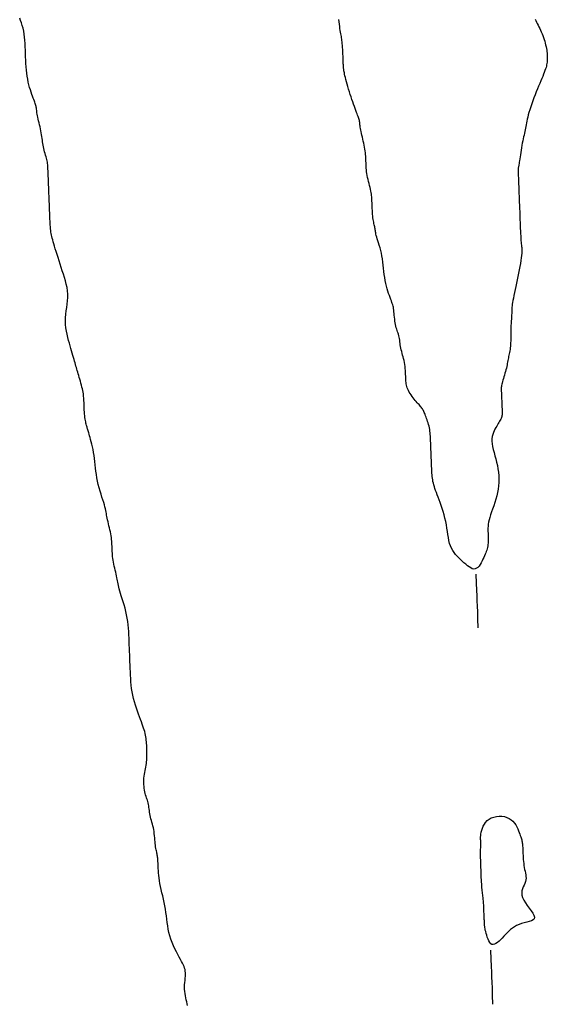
# Model space of a CAD drawing. Header units: millimetres. Extents: x 32690613 to 32693367, y 5343692 to 5344708.
# Tile 126 of 256: x 32692195 to 32692215, y 5344152 to 5344188. Entities that reach past the tile are written whole.
import ezdxf

# ---------------------------------------------------------------- set-up
doc = ezdxf.new("R2010")
doc.units = ezdxf.units.MM
doc.header["$LTSCALE"] = 20
doc.layers.add('02-DGM_HL_494.50', color=132, linetype='Continuous')
doc.layers.add('02-DGM_HL_495.00', color=142, linetype='Continuous')

msp = doc.modelspace()

# ---------------------------------------------------------------- linework, layer by layer
at = {"layer": '02-DGM_HL_494.50', "elevation": 494.5, "flags": 128}
for points in [[(32692214.564, 5344188.408), (32692214.587, 5344188.353), (32692214.612, 5344188.297), (32692214.639, 5344188.24), (32692214.668, 5344188.18), (32692214.697, 5344188.12), (32692214.727, 5344188.058), (32692214.757, 5344187.994), (32692214.786, 5344187.929), (32692214.815, 5344187.862), (32692214.842, 5344187.793), (32692214.867, 5344187.724), (32692214.891, 5344187.654), (32692214.912, 5344187.584), (32692214.932, 5344187.515), (32692214.949, 5344187.447), (32692214.965, 5344187.381), (32692214.978, 5344187.318), (32692214.988, 5344187.257), (32692214.997, 5344187.199), (32692215.003, 5344187.144), (32692215.007, 5344187.091), (32692215.01, 5344187.04), (32692215.011, 5344186.991), (32692215.01, 5344186.943), (32692215.008, 5344186.896), (32692215.005, 5344186.851), (32692215.001, 5344186.805), (32692214.995, 5344186.759), (32692214.986, 5344186.712), (32692214.975, 5344186.662), (32692214.962, 5344186.61), (32692214.945, 5344186.554), (32692214.924, 5344186.493), (32692214.899, 5344186.427), (32692214.871, 5344186.355), (32692214.84, 5344186.278), (32692214.806, 5344186.196), (32692214.769, 5344186.109), (32692214.729, 5344186.016), (32692214.688, 5344185.918), (32692214.645, 5344185.815), (32692214.601, 5344185.706), (32692214.557, 5344185.594), (32692214.513, 5344185.481), (32692214.47, 5344185.367), (32692214.429, 5344185.254), (32692214.391, 5344185.144), (32692214.356, 5344185.039), (32692214.326, 5344184.94), (32692214.301, 5344184.849), (32692214.28, 5344184.765), (32692214.263, 5344184.687), (32692214.249, 5344184.614), (32692214.237, 5344184.545), (32692214.225, 5344184.479), (32692214.214, 5344184.415), (32692214.202, 5344184.352), (32692214.189, 5344184.289), (32692214.175, 5344184.225), (32692214.159, 5344184.16), (32692214.143, 5344184.093), (32692214.127, 5344184.024), (32692214.111, 5344183.952), (32692214.094, 5344183.876), (32692214.079, 5344183.797), (32692214.063, 5344183.713), (32692214.049, 5344183.626), (32692214.035, 5344183.538), (32692214.022, 5344183.45), (32692214.01, 5344183.365), (32692213.998, 5344183.284), (32692213.988, 5344183.209), (32692213.978, 5344183.142), (32692213.969, 5344183.084), (32692213.961, 5344183.034), (32692213.953, 5344182.991), (32692213.947, 5344182.954), (32692213.941, 5344182.923), (32692213.936, 5344182.896), (32692213.932, 5344182.872), (32692213.929, 5344182.85), (32692213.927, 5344182.828), (32692213.925, 5344182.806), (32692213.924, 5344182.782), (32692213.924, 5344182.755), (32692213.925, 5344182.722), (32692213.926, 5344182.683), (32692213.928, 5344182.635), (32692213.93, 5344182.578), (32692213.933, 5344182.51), (32692213.936, 5344182.434), (32692213.939, 5344182.353), (32692213.942, 5344182.269), (32692213.945, 5344182.184), (32692213.949, 5344182.103), (32692213.951, 5344182.027), (32692213.954, 5344181.959), (32692213.956, 5344181.902), (32692213.958, 5344181.853), (32692213.96, 5344181.81), (32692213.962, 5344181.769), (32692213.963, 5344181.728), (32692213.965, 5344181.685), (32692213.967, 5344181.636), (32692213.969, 5344181.579), (32692213.972, 5344181.511), (32692213.975, 5344181.433), (32692213.978, 5344181.347), (32692213.982, 5344181.255), (32692213.986, 5344181.156), (32692213.99, 5344181.053), (32692213.994, 5344180.948), (32692213.998, 5344180.841), (32692214.002, 5344180.734), (32692214.006, 5344180.629), (32692214.011, 5344180.526), (32692214.015, 5344180.428), (32692214.02, 5344180.335), (32692214.025, 5344180.249), (32692214.03, 5344180.172), (32692214.036, 5344180.104), (32692214.042, 5344180.047), (32692214.048, 5344179.998), (32692214.054, 5344179.954), (32692214.059, 5344179.911), (32692214.062, 5344179.868), (32692214.063, 5344179.82), (32692214.061, 5344179.765), (32692214.057, 5344179.7), (32692214.049, 5344179.622), (32692214.038, 5344179.531), (32692214.024, 5344179.431), (32692214.007, 5344179.323), (32692213.988, 5344179.207), (32692213.967, 5344179.086), (32692213.944, 5344178.962), (32692213.919, 5344178.837), (32692213.893, 5344178.711), (32692213.866, 5344178.586), (32692213.84, 5344178.464), (32692213.814, 5344178.347), (32692213.789, 5344178.235), (32692213.766, 5344178.13), (32692213.746, 5344178.034), (32692213.73, 5344177.948), (32692213.717, 5344177.872), (32692213.707, 5344177.805), (32692213.701, 5344177.745), (32692213.696, 5344177.69), (32692213.693, 5344177.637), (32692213.691, 5344177.584), (32692213.688, 5344177.529), (32692213.686, 5344177.469), (32692213.682, 5344177.403), (32692213.678, 5344177.332), (32692213.673, 5344177.256), (32692213.667, 5344177.176), (32692213.662, 5344177.093), (32692213.658, 5344177.009), (32692213.654, 5344176.924), (32692213.651, 5344176.839), (32692213.649, 5344176.756), (32692213.648, 5344176.675), (32692213.648, 5344176.596), (32692213.648, 5344176.519), (32692213.647, 5344176.444), (32692213.646, 5344176.373), (32692213.643, 5344176.305), (32692213.638, 5344176.24), (32692213.632, 5344176.179), (32692213.624, 5344176.122), (32692213.615, 5344176.067), (32692213.604, 5344176.014), (32692213.593, 5344175.962), (32692213.582, 5344175.912), (32692213.571, 5344175.862), (32692213.56, 5344175.811), (32692213.55, 5344175.76), (32692213.541, 5344175.708), (32692213.531, 5344175.655), (32692213.521, 5344175.6), (32692213.511, 5344175.544), (32692213.499, 5344175.486), (32692213.486, 5344175.426), (32692213.471, 5344175.364), (32692213.453, 5344175.3), (32692213.434, 5344175.234), (32692213.414, 5344175.169), (32692213.394, 5344175.104), (32692213.375, 5344175.041), (32692213.356, 5344174.98), (32692213.34, 5344174.924), (32692213.326, 5344174.872), (32692213.315, 5344174.826), (32692213.307, 5344174.784), (32692213.302, 5344174.744), (32692213.299, 5344174.704), (32692213.298, 5344174.663), (32692213.298, 5344174.618), (32692213.299, 5344174.567), (32692213.302, 5344174.509), (32692213.304, 5344174.442), (32692213.307, 5344174.369), (32692213.31, 5344174.29), (32692213.313, 5344174.209), (32692213.317, 5344174.129), (32692213.32, 5344174.05), (32692213.322, 5344173.976), (32692213.325, 5344173.91), (32692213.327, 5344173.852), (32692213.329, 5344173.802), (32692213.329, 5344173.758), (32692213.328, 5344173.72), (32692213.326, 5344173.686), (32692213.321, 5344173.654), (32692213.314, 5344173.623), (32692213.304, 5344173.592), (32692213.291, 5344173.559), (32692213.276, 5344173.525), (32692213.257, 5344173.488), (32692213.236, 5344173.45), (32692213.212, 5344173.408), (32692213.186, 5344173.364), (32692213.158, 5344173.318), (32692213.128, 5344173.268), (32692213.096, 5344173.215), (32692213.063, 5344173.158), (32692213.032, 5344173.098), (32692213.004, 5344173.032), (32692212.979, 5344172.961), (32692212.961, 5344172.884), (32692212.951, 5344172.801), (32692212.949, 5344172.711), (32692212.958, 5344172.613), (32692212.975, 5344172.51), (32692213, 5344172.4), (32692213.028, 5344172.286), (32692213.06, 5344172.169), (32692213.093, 5344172.048), (32692213.124, 5344171.925), (32692213.152, 5344171.801), (32692213.175, 5344171.677), (32692213.192, 5344171.553), (32692213.204, 5344171.428), (32692213.209, 5344171.303), (32692213.208, 5344171.178), (32692213.2, 5344171.053), (32692213.185, 5344170.927), (32692213.163, 5344170.801), (32692213.133, 5344170.675), (32692213.097, 5344170.549), (32692213.057, 5344170.426), (32692213.016, 5344170.305), (32692212.974, 5344170.188), (32692212.933, 5344170.077), (32692212.897, 5344169.971), (32692212.866, 5344169.872), (32692212.842, 5344169.781), (32692212.824, 5344169.697), (32692212.813, 5344169.619), (32692212.805, 5344169.546), (32692212.802, 5344169.478), (32692212.802, 5344169.412), (32692212.803, 5344169.348), (32692212.805, 5344169.286), (32692212.808, 5344169.223), (32692212.81, 5344169.161), (32692212.811, 5344169.1), (32692212.811, 5344169.039), (32692212.81, 5344168.98), (32692212.808, 5344168.922), (32692212.803, 5344168.867), (32692212.796, 5344168.813), (32692212.786, 5344168.761), (32692212.774, 5344168.712), (32692212.759, 5344168.662), (32692212.741, 5344168.613), (32692212.721, 5344168.562), (32692212.698, 5344168.508), (32692212.673, 5344168.451), (32692212.646, 5344168.39), (32692212.616, 5344168.324), (32692212.583, 5344168.256), (32692212.548, 5344168.188), (32692212.51, 5344168.124), (32692212.469, 5344168.066), (32692212.426, 5344168.018), (32692212.379, 5344167.982), (32692212.329, 5344167.961), (32692212.276, 5344167.957), (32692212.219, 5344167.969), (32692212.161, 5344167.995), (32692212.1, 5344168.032), (32692212.038, 5344168.078), (32692211.974, 5344168.131), (32692211.91, 5344168.188), (32692211.845, 5344168.248), (32692211.78, 5344168.308), (32692211.716, 5344168.369), (32692211.655, 5344168.432), (32692211.595, 5344168.498), (32692211.54, 5344168.569), (32692211.489, 5344168.644), (32692211.444, 5344168.726), (32692211.406, 5344168.814), (32692211.374, 5344168.91), (32692211.349, 5344169.014), (32692211.328, 5344169.123), (32692211.309, 5344169.238), (32692211.292, 5344169.356), (32692211.274, 5344169.477), (32692211.255, 5344169.601), (32692211.231, 5344169.725), (32692211.203, 5344169.849), (32692211.171, 5344169.971), (32692211.135, 5344170.092), (32692211.098, 5344170.209), (32692211.059, 5344170.323), (32692211.02, 5344170.432), (32692210.982, 5344170.535), (32692210.946, 5344170.631), (32692210.912, 5344170.72), (32692210.882, 5344170.802), (32692210.854, 5344170.878), (32692210.829, 5344170.95), (32692210.807, 5344171.017), (32692210.787, 5344171.082), (32692210.771, 5344171.145), (32692210.756, 5344171.207), (32692210.745, 5344171.269), (32692210.735, 5344171.332), (32692210.728, 5344171.394), (32692210.722, 5344171.456), (32692210.718, 5344171.519), (32692210.714, 5344171.581), (32692210.712, 5344171.643), (32692210.709, 5344171.706), (32692210.707, 5344171.768), (32692210.704, 5344171.831), (32692210.702, 5344171.893), (32692210.699, 5344171.956), (32692210.697, 5344172.018), (32692210.694, 5344172.081), (32692210.692, 5344172.143), (32692210.69, 5344172.205), (32692210.687, 5344172.268), (32692210.685, 5344172.33), (32692210.682, 5344172.393), (32692210.68, 5344172.455), (32692210.677, 5344172.518), (32692210.675, 5344172.58), (32692210.673, 5344172.643), (32692210.67, 5344172.705), (32692210.668, 5344172.768), (32692210.665, 5344172.83), (32692210.661, 5344172.892), (32692210.657, 5344172.955), (32692210.651, 5344173.017), (32692210.644, 5344173.079), (32692210.634, 5344173.141), (32692210.623, 5344173.204), (32692210.609, 5344173.266), (32692210.593, 5344173.327), (32692210.575, 5344173.387), (32692210.556, 5344173.446), (32692210.537, 5344173.503), (32692210.517, 5344173.557), (32692210.498, 5344173.609), (32692210.48, 5344173.657), (32692210.463, 5344173.701), (32692210.447, 5344173.742), (32692210.432, 5344173.78), (32692210.416, 5344173.816), (32692210.4, 5344173.849), (32692210.383, 5344173.882), (32692210.365, 5344173.913), (32692210.344, 5344173.943), (32692210.32, 5344173.974), (32692210.295, 5344174.005), (32692210.267, 5344174.036), (32692210.236, 5344174.069), (32692210.204, 5344174.104), (32692210.17, 5344174.142), (32692210.134, 5344174.182), (32692210.096, 5344174.225), (32692210.058, 5344174.273), (32692210.018, 5344174.323), (32692209.979, 5344174.376), (32692209.941, 5344174.43), (32692209.905, 5344174.484), (32692209.871, 5344174.539), (32692209.841, 5344174.593), (32692209.816, 5344174.645), (32692209.796, 5344174.696), (32692209.78, 5344174.744), (32692209.768, 5344174.793), (32692209.76, 5344174.841), (32692209.754, 5344174.891), (32692209.749, 5344174.944), (32692209.747, 5344175), (32692209.744, 5344175.06), (32692209.742, 5344175.124), (32692209.738, 5344175.194), (32692209.735, 5344175.266), (32692209.73, 5344175.34), (32692209.723, 5344175.416), (32692209.715, 5344175.492), (32692209.706, 5344175.568), (32692209.694, 5344175.641), (32692209.679, 5344175.713), (32692209.663, 5344175.781), (32692209.645, 5344175.848), (32692209.627, 5344175.913), (32692209.609, 5344175.977), (32692209.592, 5344176.04), (32692209.576, 5344176.102), (32692209.562, 5344176.164), (32692209.55, 5344176.226), (32692209.541, 5344176.288), (32692209.532, 5344176.349), (32692209.525, 5344176.41), (32692209.517, 5344176.469), (32692209.509, 5344176.526), (32692209.499, 5344176.581), (32692209.488, 5344176.634), (32692209.474, 5344176.685), (32692209.459, 5344176.733), (32692209.442, 5344176.781), (32692209.425, 5344176.83), (32692209.407, 5344176.879), (32692209.39, 5344176.931), (32692209.375, 5344176.987), (32692209.361, 5344177.046), (32692209.349, 5344177.111), (32692209.339, 5344177.179), (32692209.331, 5344177.249), (32692209.324, 5344177.321), (32692209.317, 5344177.392), (32692209.311, 5344177.461), (32692209.305, 5344177.526), (32692209.298, 5344177.586), (32692209.29, 5344177.64), (32692209.281, 5344177.689), (32692209.27, 5344177.735), (32692209.257, 5344177.781), (32692209.243, 5344177.826), (32692209.226, 5344177.874), (32692209.207, 5344177.926), (32692209.185, 5344177.984), (32692209.16, 5344178.05), (32692209.134, 5344178.123), (32692209.106, 5344178.202), (32692209.078, 5344178.288), (32692209.05, 5344178.379), (32692209.023, 5344178.477), (32692208.999, 5344178.579), (32692208.977, 5344178.685), (32692208.959, 5344178.796), (32692208.943, 5344178.909), (32692208.93, 5344179.025), (32692208.917, 5344179.142), (32692208.905, 5344179.258), (32692208.891, 5344179.374), (32692208.876, 5344179.487), (32692208.858, 5344179.598), (32692208.836, 5344179.704), (32692208.812, 5344179.807), (32692208.786, 5344179.904), (32692208.759, 5344179.995), (32692208.732, 5344180.081), (32692208.707, 5344180.161), (32692208.684, 5344180.234), (32692208.664, 5344180.299), (32692208.648, 5344180.357), (32692208.635, 5344180.409), (32692208.625, 5344180.455), (32692208.618, 5344180.497), (32692208.612, 5344180.536), (32692208.606, 5344180.573), (32692208.601, 5344180.608), (32692208.595, 5344180.644), (32692208.587, 5344180.681), (32692208.579, 5344180.72), (32692208.57, 5344180.761), (32692208.561, 5344180.804), (32692208.551, 5344180.851), (32692208.542, 5344180.902), (32692208.533, 5344180.957), (32692208.524, 5344181.017), (32692208.517, 5344181.081), (32692208.511, 5344181.15), (32692208.506, 5344181.221), (32692208.502, 5344181.294), (32692208.498, 5344181.366), (32692208.494, 5344181.438), (32692208.491, 5344181.506), (32692208.489, 5344181.571), (32692208.487, 5344181.631), (32692208.484, 5344181.687), (32692208.481, 5344181.741), (32692208.477, 5344181.793), (32692208.471, 5344181.845), (32692208.464, 5344181.899), (32692208.455, 5344181.954), (32692208.444, 5344182.014), (32692208.43, 5344182.079), (32692208.413, 5344182.147), (32692208.396, 5344182.219), (32692208.377, 5344182.293), (32692208.359, 5344182.368), (32692208.341, 5344182.444), (32692208.325, 5344182.519), (32692208.31, 5344182.593), (32692208.298, 5344182.664), (32692208.288, 5344182.733), (32692208.281, 5344182.8), (32692208.275, 5344182.866), (32692208.27, 5344182.93), (32692208.267, 5344182.994), (32692208.264, 5344183.056), (32692208.262, 5344183.119), (32692208.259, 5344183.181), (32692208.256, 5344183.244), (32692208.253, 5344183.308), (32692208.248, 5344183.372), (32692208.242, 5344183.438), (32692208.235, 5344183.505), (32692208.225, 5344183.574), (32692208.213, 5344183.645), (32692208.199, 5344183.719), (32692208.182, 5344183.794), (32692208.164, 5344183.87), (32692208.146, 5344183.945), (32692208.128, 5344184.019), (32692208.11, 5344184.091), (32692208.094, 5344184.159), (32692208.079, 5344184.224), (32692208.068, 5344184.283), (32692208.059, 5344184.338), (32692208.051, 5344184.389), (32692208.045, 5344184.436), (32692208.04, 5344184.48), (32692208.035, 5344184.521), (32692208.029, 5344184.56), (32692208.023, 5344184.597), (32692208.016, 5344184.633), (32692208.007, 5344184.668), (32692207.997, 5344184.705), (32692207.984, 5344184.743), (32692207.97, 5344184.785), (32692207.953, 5344184.831), (32692207.934, 5344184.882), (32692207.913, 5344184.94), (32692207.888, 5344185.005), (32692207.861, 5344185.078), (32692207.832, 5344185.156), (32692207.801, 5344185.239), (32692207.77, 5344185.327), (32692207.738, 5344185.419), (32692207.707, 5344185.513), (32692207.675, 5344185.609), (32692207.645, 5344185.707), (32692207.616, 5344185.803), (32692207.589, 5344185.899), (32692207.563, 5344185.991), (32692207.539, 5344186.079), (32692207.518, 5344186.161), (32692207.499, 5344186.236), (32692207.482, 5344186.303), (32692207.469, 5344186.36), (32692207.458, 5344186.409), (32692207.449, 5344186.45), (32692207.442, 5344186.486), (32692207.437, 5344186.516), (32692207.434, 5344186.543), (32692207.431, 5344186.568), (32692207.428, 5344186.592), (32692207.427, 5344186.616), (32692207.425, 5344186.642), (32692207.423, 5344186.67), (32692207.422, 5344186.702), (32692207.42, 5344186.738), (32692207.418, 5344186.781), (32692207.416, 5344186.831), (32692207.414, 5344186.889), (32692207.411, 5344186.956), (32692207.408, 5344187.029), (32692207.405, 5344187.108), (32692207.401, 5344187.19), (32692207.397, 5344187.271), (32692207.392, 5344187.351), (32692207.387, 5344187.427), (32692207.382, 5344187.496), (32692207.376, 5344187.558), (32692207.369, 5344187.613), (32692207.362, 5344187.663), (32692207.355, 5344187.711), (32692207.347, 5344187.759), (32692207.338, 5344187.808), (32692207.328, 5344187.861), (32692207.318, 5344187.919), (32692207.307, 5344187.985), (32692207.295, 5344188.058), (32692207.284, 5344188.136), (32692207.273, 5344188.22), (32692207.263, 5344188.307), (32692207.254, 5344188.397)], [(32692212.442, 5344165.769), (32692212.429, 5344166.101), (32692212.419, 5344166.362), (32692212.411, 5344166.577), (32692212.403, 5344166.768), (32692212.396, 5344166.959), (32692212.387, 5344167.174), (32692212.377, 5344167.436), (32692212.364, 5344167.767)], [(32692212.989, 5344151.78), (32692212.976, 5344152.111), (32692212.966, 5344152.373), (32692212.957, 5344152.588), (32692212.95, 5344152.779), (32692212.942, 5344152.97), (32692212.934, 5344153.185), (32692212.924, 5344153.446), (32692212.911, 5344153.778)]]:
    msp.add_lwpolyline(points, dxfattribs=at)
msp.add_lwpolyline([(32692212.845, 5344158.654), (32692212.927, 5344158.699), (32692213.018, 5344158.731), (32692213.116, 5344158.753), (32692213.216, 5344158.763), (32692213.318, 5344158.761), (32692213.416, 5344158.747), (32692213.51, 5344158.721), (32692213.595, 5344158.684), (32692213.669, 5344158.634), (32692213.733, 5344158.575), (32692213.788, 5344158.509), (32692213.835, 5344158.438), (32692213.875, 5344158.364), (32692213.909, 5344158.291), (32692213.938, 5344158.221), (32692213.963, 5344158.156), (32692213.985, 5344158.098), (32692214.004, 5344158.046), (32692214.02, 5344158.001), (32692214.035, 5344157.959), (32692214.047, 5344157.92), (32692214.057, 5344157.884), (32692214.066, 5344157.848), (32692214.074, 5344157.813), (32692214.08, 5344157.776), (32692214.085, 5344157.737), (32692214.089, 5344157.696), (32692214.092, 5344157.652), (32692214.095, 5344157.605), (32692214.097, 5344157.554), (32692214.1, 5344157.498), (32692214.102, 5344157.439), (32692214.105, 5344157.374), (32692214.108, 5344157.305), (32692214.112, 5344157.232), (32692214.116, 5344157.158), (32692214.123, 5344157.082), (32692214.131, 5344157.006), (32692214.141, 5344156.93), (32692214.153, 5344156.857), (32692214.167, 5344156.786), (32692214.182, 5344156.717), (32692214.196, 5344156.65), (32692214.208, 5344156.584), (32692214.216, 5344156.52), (32692214.219, 5344156.457), (32692214.214, 5344156.394), (32692214.201, 5344156.33), (32692214.178, 5344156.267), (32692214.149, 5344156.202), (32692214.118, 5344156.135), (32692214.09, 5344156.065), (32692214.068, 5344155.992), (32692214.057, 5344155.914), (32692214.061, 5344155.831), (32692214.085, 5344155.742), (32692214.131, 5344155.647), (32692214.193, 5344155.547), (32692214.265, 5344155.446), (32692214.34, 5344155.346), (32692214.411, 5344155.249), (32692214.471, 5344155.159), (32692214.513, 5344155.078), (32692214.531, 5344155.009), (32692214.518, 5344154.953), (32692214.478, 5344154.909), (32692214.417, 5344154.874), (32692214.339, 5344154.845), (32692214.249, 5344154.82), (32692214.152, 5344154.795), (32692214.053, 5344154.768), (32692213.957, 5344154.736), (32692213.869, 5344154.698), (32692213.787, 5344154.653), (32692213.712, 5344154.602), (32692213.642, 5344154.547), (32692213.575, 5344154.488), (32692213.512, 5344154.426), (32692213.451, 5344154.362), (32692213.391, 5344154.297), (32692213.331, 5344154.233), (32692213.271, 5344154.171), (32692213.213, 5344154.114), (32692213.156, 5344154.065), (32692213.101, 5344154.026), (32692213.048, 5344154), (32692212.999, 5344153.989), (32692212.952, 5344153.997), (32692212.91, 5344154.023), (32692212.871, 5344154.067), (32692212.836, 5344154.123), (32692212.805, 5344154.189), (32692212.778, 5344154.26), (32692212.754, 5344154.334), (32692212.734, 5344154.405), (32692212.717, 5344154.471), (32692212.704, 5344154.529), (32692212.693, 5344154.578), (32692212.686, 5344154.621), (32692212.68, 5344154.657), (32692212.677, 5344154.689), (32692212.674, 5344154.718), (32692212.673, 5344154.744), (32692212.672, 5344154.77), (32692212.671, 5344154.795), (32692212.67, 5344154.821), (32692212.669, 5344154.85), (32692212.667, 5344154.882), (32692212.666, 5344154.919), (32692212.664, 5344154.962), (32692212.662, 5344155.011), (32692212.66, 5344155.069), (32692212.657, 5344155.136), (32692212.654, 5344155.21), (32692212.651, 5344155.289), (32692212.647, 5344155.37), (32692212.643, 5344155.452), (32692212.639, 5344155.532), (32692212.634, 5344155.607), (32692212.628, 5344155.677), (32692212.622, 5344155.738), (32692212.616, 5344155.793), (32692212.609, 5344155.844), (32692212.603, 5344155.892), (32692212.596, 5344155.939), (32692212.59, 5344155.988), (32692212.584, 5344156.041), (32692212.578, 5344156.1), (32692212.573, 5344156.166), (32692212.568, 5344156.239), (32692212.563, 5344156.318), (32692212.559, 5344156.402), (32692212.555, 5344156.489), (32692212.551, 5344156.58), (32692212.547, 5344156.673), (32692212.544, 5344156.766), (32692212.54, 5344156.86), (32692212.537, 5344156.952), (32692212.533, 5344157.043), (32692212.531, 5344157.13), (32692212.528, 5344157.214), (32692212.527, 5344157.293), (32692212.526, 5344157.366), (32692212.526, 5344157.433), (32692212.527, 5344157.491), (32692212.529, 5344157.543), (32692212.532, 5344157.59), (32692212.534, 5344157.631), (32692212.536, 5344157.668), (32692212.538, 5344157.703), (32692212.539, 5344157.735), (32692212.538, 5344157.767), (32692212.536, 5344157.798), (32692212.533, 5344157.83), (32692212.531, 5344157.865), (32692212.529, 5344157.902), (32692212.528, 5344157.943), (32692212.529, 5344157.989), (32692212.534, 5344158.041), (32692212.542, 5344158.1), (32692212.554, 5344158.167), (32692212.572, 5344158.239), (32692212.596, 5344158.314), (32692212.627, 5344158.39), (32692212.667, 5344158.465), (32692212.716, 5344158.535), (32692212.775, 5344158.599)], close=True, dxfattribs=at)
at = {"layer": '02-DGM_HL_495.00', "elevation": 495, "flags": 128}
msp.add_lwpolyline([(32692201.621, 5344151.725), (32692201.607, 5344151.789), (32692201.591, 5344151.858), (32692201.575, 5344151.931), (32692201.558, 5344152.007), (32692201.543, 5344152.086), (32692201.53, 5344152.167), (32692201.52, 5344152.249), (32692201.514, 5344152.332), (32692201.513, 5344152.415), (32692201.516, 5344152.498), (32692201.522, 5344152.58), (32692201.529, 5344152.659), (32692201.536, 5344152.736), (32692201.542, 5344152.81), (32692201.546, 5344152.88), (32692201.546, 5344152.945), (32692201.541, 5344153.005), (32692201.531, 5344153.062), (32692201.516, 5344153.117), (32692201.495, 5344153.172), (32692201.469, 5344153.23), (32692201.438, 5344153.293), (32692201.402, 5344153.361), (32692201.36, 5344153.438), (32692201.312, 5344153.525), (32692201.261, 5344153.62), (32692201.207, 5344153.723), (32692201.153, 5344153.833), (32692201.1, 5344153.948), (32692201.05, 5344154.067), (32692201.004, 5344154.189), (32692200.964, 5344154.312), (32692200.932, 5344154.436), (32692200.906, 5344154.56), (32692200.884, 5344154.684), (32692200.867, 5344154.809), (32692200.851, 5344154.933), (32692200.835, 5344155.058), (32692200.819, 5344155.182), (32692200.8, 5344155.306), (32692200.778, 5344155.431), (32692200.753, 5344155.554), (32692200.726, 5344155.677), (32692200.698, 5344155.798), (32692200.67, 5344155.917), (32692200.643, 5344156.033), (32692200.618, 5344156.147), (32692200.596, 5344156.258), (32692200.578, 5344156.364), (32692200.564, 5344156.467), (32692200.553, 5344156.564), (32692200.544, 5344156.657), (32692200.538, 5344156.744), (32692200.533, 5344156.824), (32692200.53, 5344156.897), (32692200.527, 5344156.964), (32692200.525, 5344157.022), (32692200.522, 5344157.075), (32692200.52, 5344157.121), (32692200.517, 5344157.163), (32692200.514, 5344157.202), (32692200.51, 5344157.239), (32692200.505, 5344157.274), (32692200.499, 5344157.31), (32692200.492, 5344157.347), (32692200.484, 5344157.386), (32692200.475, 5344157.427), (32692200.465, 5344157.47), (32692200.456, 5344157.517), (32692200.446, 5344157.568), (32692200.437, 5344157.623), (32692200.429, 5344157.683), (32692200.422, 5344157.747), (32692200.416, 5344157.816), (32692200.409, 5344157.889), (32692200.403, 5344157.963), (32692200.395, 5344158.039), (32692200.387, 5344158.115), (32692200.377, 5344158.19), (32692200.365, 5344158.264), (32692200.351, 5344158.335), (32692200.334, 5344158.404), (32692200.317, 5344158.471), (32692200.299, 5344158.536), (32692200.281, 5344158.6), (32692200.263, 5344158.663), (32692200.247, 5344158.725), (32692200.233, 5344158.787), (32692200.222, 5344158.849), (32692200.212, 5344158.911), (32692200.204, 5344158.972), (32692200.196, 5344159.032), (32692200.188, 5344159.091), (32692200.18, 5344159.148), (32692200.171, 5344159.204), (32692200.159, 5344159.257), (32692200.146, 5344159.307), (32692200.13, 5344159.356), (32692200.114, 5344159.404), (32692200.096, 5344159.452), (32692200.079, 5344159.502), (32692200.062, 5344159.554), (32692200.046, 5344159.609), (32692200.032, 5344159.669), (32692200.02, 5344159.733), (32692200.011, 5344159.802), (32692200.004, 5344159.874), (32692200, 5344159.949), (32692199.999, 5344160.025), (32692199.999, 5344160.101), (32692200.003, 5344160.177), (32692200.009, 5344160.252), (32692200.018, 5344160.324), (32692200.029, 5344160.394), (32692200.041, 5344160.461), (32692200.054, 5344160.528), (32692200.067, 5344160.593), (32692200.079, 5344160.657), (32692200.091, 5344160.72), (32692200.1, 5344160.783), (32692200.106, 5344160.846), (32692200.111, 5344160.909), (32692200.113, 5344160.971), (32692200.114, 5344161.034), (32692200.114, 5344161.097), (32692200.112, 5344161.159), (32692200.11, 5344161.222), (32692200.108, 5344161.284), (32692200.105, 5344161.346), (32692200.103, 5344161.409), (32692200.099, 5344161.471), (32692200.095, 5344161.534), (32692200.089, 5344161.596), (32692200.082, 5344161.658), (32692200.072, 5344161.72), (32692200.061, 5344161.783), (32692200.046, 5344161.845), (32692200.03, 5344161.908), (32692200.01, 5344161.973), (32692199.988, 5344162.04), (32692199.963, 5344162.112), (32692199.935, 5344162.188), (32692199.905, 5344162.27), (32692199.871, 5344162.359), (32692199.835, 5344162.455), (32692199.797, 5344162.558), (32692199.758, 5344162.667), (32692199.719, 5344162.78), (32692199.682, 5344162.898), (32692199.646, 5344163.019), (32692199.614, 5344163.141), (32692199.586, 5344163.265), (32692199.563, 5344163.389), (32692199.544, 5344163.514), (32692199.529, 5344163.638), (32692199.518, 5344163.763), (32692199.509, 5344163.888), (32692199.502, 5344164.012), (32692199.496, 5344164.137), (32692199.491, 5344164.262), (32692199.486, 5344164.387), (32692199.481, 5344164.512), (32692199.477, 5344164.637), (32692199.472, 5344164.762), (32692199.467, 5344164.887), (32692199.462, 5344165.012), (32692199.457, 5344165.137), (32692199.452, 5344165.261), (32692199.447, 5344165.386), (32692199.442, 5344165.511), (32692199.435, 5344165.636), (32692199.426, 5344165.761), (32692199.414, 5344165.885), (32692199.399, 5344166.01), (32692199.381, 5344166.134), (32692199.358, 5344166.258), (32692199.329, 5344166.382), (32692199.298, 5344166.505), (32692199.263, 5344166.624), (32692199.228, 5344166.74), (32692199.192, 5344166.85), (32692199.158, 5344166.954), (32692199.127, 5344167.051), (32692199.101, 5344167.138), (32692199.079, 5344167.216), (32692199.062, 5344167.285), (32692199.049, 5344167.348), (32692199.038, 5344167.407), (32692199.029, 5344167.463), (32692199.02, 5344167.518), (32692199.01, 5344167.575), (32692198.998, 5344167.634), (32692198.984, 5344167.699), (32692198.968, 5344167.767), (32692198.95, 5344167.839), (32692198.932, 5344167.913), (32692198.913, 5344167.989), (32692198.895, 5344168.064), (32692198.879, 5344168.139), (32692198.864, 5344168.213), (32692198.852, 5344168.284), (32692198.843, 5344168.353), (32692198.835, 5344168.42), (32692198.829, 5344168.486), (32692198.825, 5344168.55), (32692198.821, 5344168.614), (32692198.818, 5344168.677), (32692198.816, 5344168.739), (32692198.813, 5344168.802), (32692198.811, 5344168.865), (32692198.807, 5344168.928), (32692198.802, 5344168.992), (32692198.797, 5344169.058), (32692198.789, 5344169.125), (32692198.779, 5344169.194), (32692198.768, 5344169.266), (32692198.753, 5344169.339), (32692198.737, 5344169.414), (32692198.719, 5344169.49), (32692198.7, 5344169.565), (32692198.682, 5344169.639), (32692198.664, 5344169.711), (32692198.648, 5344169.78), (32692198.634, 5344169.844), (32692198.622, 5344169.904), (32692198.612, 5344169.961), (32692198.603, 5344170.016), (32692198.594, 5344170.072), (32692198.583, 5344170.13), (32692198.569, 5344170.193), (32692198.552, 5344170.263), (32692198.531, 5344170.34), (32692198.504, 5344170.428), (32692198.473, 5344170.524), (32692198.44, 5344170.628), (32692198.404, 5344170.739), (32692198.369, 5344170.854), (32692198.334, 5344170.974), (32692198.302, 5344171.096), (32692198.274, 5344171.22), (32692198.251, 5344171.344), (32692198.232, 5344171.468), (32692198.216, 5344171.591), (32692198.202, 5344171.713), (32692198.189, 5344171.834), (32692198.177, 5344171.953), (32692198.163, 5344172.069), (32692198.148, 5344172.182), (32692198.129, 5344172.293), (32692198.109, 5344172.399), (32692198.087, 5344172.5), (32692198.064, 5344172.596), (32692198.041, 5344172.686), (32692198.018, 5344172.768), (32692197.997, 5344172.843), (32692197.977, 5344172.91), (32692197.961, 5344172.967), (32692197.946, 5344173.017), (32692197.934, 5344173.06), (32692197.922, 5344173.098), (32692197.912, 5344173.132), (32692197.903, 5344173.165), (32692197.894, 5344173.196), (32692197.884, 5344173.229), (32692197.874, 5344173.263), (32692197.864, 5344173.299), (32692197.854, 5344173.339), (32692197.843, 5344173.381), (32692197.833, 5344173.427), (32692197.823, 5344173.478), (32692197.814, 5344173.533), (32692197.806, 5344173.592), (32692197.799, 5344173.657), (32692197.793, 5344173.726), (32692197.788, 5344173.797), (32692197.783, 5344173.869), (32692197.779, 5344173.942), (32692197.776, 5344174.013), (32692197.773, 5344174.082), (32692197.771, 5344174.147), (32692197.768, 5344174.207), (32692197.766, 5344174.263), (32692197.763, 5344174.317), (32692197.758, 5344174.369), (32692197.753, 5344174.421), (32692197.746, 5344174.474), (32692197.737, 5344174.53), (32692197.725, 5344174.59), (32692197.711, 5344174.654), (32692197.695, 5344174.723), (32692197.677, 5344174.794), (32692197.657, 5344174.867), (32692197.637, 5344174.94), (32692197.616, 5344175.013), (32692197.595, 5344175.083), (32692197.576, 5344175.151), (32692197.557, 5344175.215), (32692197.539, 5344175.276), (32692197.522, 5344175.335), (32692197.505, 5344175.392), (32692197.489, 5344175.448), (32692197.472, 5344175.505), (32692197.455, 5344175.564), (32692197.438, 5344175.624), (32692197.419, 5344175.687), (32692197.4, 5344175.754), (32692197.379, 5344175.825), (32692197.357, 5344175.9), (32692197.334, 5344175.98), (32692197.309, 5344176.065), (32692197.283, 5344176.155), (32692197.255, 5344176.251), (32692197.225, 5344176.353), (32692197.195, 5344176.46), (32692197.166, 5344176.572), (32692197.139, 5344176.688), (32692197.116, 5344176.808), (32692197.098, 5344176.929), (32692197.086, 5344177.053), (32692197.082, 5344177.178), (32692197.087, 5344177.303), (32692197.098, 5344177.429), (32692197.113, 5344177.554), (32692197.13, 5344177.68), (32692197.147, 5344177.806), (32692197.16, 5344177.932), (32692197.168, 5344178.057), (32692197.168, 5344178.182), (32692197.158, 5344178.307), (32692197.14, 5344178.431), (32692197.113, 5344178.555), (32692197.081, 5344178.679), (32692197.044, 5344178.803), (32692197.004, 5344178.926), (32692196.963, 5344179.05), (32692196.921, 5344179.173), (32692196.88, 5344179.296), (32692196.841, 5344179.419), (32692196.804, 5344179.538), (32692196.768, 5344179.654), (32692196.735, 5344179.764), (32692196.704, 5344179.868), (32692196.676, 5344179.965), (32692196.65, 5344180.052), (32692196.628, 5344180.13), (32692196.608, 5344180.199), (32692196.591, 5344180.262), (32692196.576, 5344180.32), (32692196.563, 5344180.376), (32692196.551, 5344180.431), (32692196.542, 5344180.488), (32692196.534, 5344180.548), (32692196.527, 5344180.613), (32692196.52, 5344180.681), (32692196.515, 5344180.753), (32692196.511, 5344180.825), (32692196.507, 5344180.898), (32692196.504, 5344180.969), (32692196.501, 5344181.038), (32692196.498, 5344181.103), (32692196.496, 5344181.163), (32692196.494, 5344181.219), (32692196.491, 5344181.272), (32692196.489, 5344181.325), (32692196.487, 5344181.377), (32692196.485, 5344181.43), (32692196.483, 5344181.487), (32692196.481, 5344181.547), (32692196.478, 5344181.612), (32692196.475, 5344181.681), (32692196.473, 5344181.755), (32692196.47, 5344181.831), (32692196.467, 5344181.91), (32692196.463, 5344181.992), (32692196.46, 5344182.074), (32692196.457, 5344182.157), (32692196.454, 5344182.241), (32692196.45, 5344182.323), (32692196.447, 5344182.404), (32692196.444, 5344182.483), (32692196.441, 5344182.56), (32692196.438, 5344182.634), (32692196.436, 5344182.703), (32692196.433, 5344182.768), (32692196.431, 5344182.828), (32692196.428, 5344182.884), (32692196.425, 5344182.936), (32692196.421, 5344182.986), (32692196.416, 5344183.035), (32692196.409, 5344183.084), (32692196.4, 5344183.133), (32692196.389, 5344183.183), (32692196.375, 5344183.236), (32692196.36, 5344183.291), (32692196.342, 5344183.348), (32692196.325, 5344183.407), (32692196.307, 5344183.466), (32692196.29, 5344183.527), (32692196.274, 5344183.589), (32692196.26, 5344183.651), (32692196.248, 5344183.713), (32692196.238, 5344183.775), (32692196.23, 5344183.839), (32692196.222, 5344183.903), (32692196.214, 5344183.969), (32692196.205, 5344184.036), (32692196.195, 5344184.105), (32692196.183, 5344184.176), (32692196.169, 5344184.25), (32692196.152, 5344184.325), (32692196.135, 5344184.4), (32692196.116, 5344184.476), (32692196.098, 5344184.55), (32692196.08, 5344184.622), (32692196.064, 5344184.69), (32692196.05, 5344184.755), (32692196.038, 5344184.814), (32692196.029, 5344184.869), (32692196.021, 5344184.92), (32692196.015, 5344184.967), (32692196.01, 5344185.011), (32692196.005, 5344185.052), (32692195.999, 5344185.091), (32692195.993, 5344185.128), (32692195.986, 5344185.163), (32692195.977, 5344185.199), (32692195.967, 5344185.235), (32692195.955, 5344185.274), (32692195.94, 5344185.315), (32692195.924, 5344185.361), (32692195.904, 5344185.413), (32692195.883, 5344185.471), (32692195.858, 5344185.536), (32692195.831, 5344185.609), (32692195.804, 5344185.688), (32692195.775, 5344185.774), (32692195.747, 5344185.866), (32692195.721, 5344185.963), (32692195.696, 5344186.065), (32692195.675, 5344186.172), (32692195.656, 5344186.282), (32692195.642, 5344186.396), (32692195.63, 5344186.514), (32692195.62, 5344186.633), (32692195.612, 5344186.755), (32692195.606, 5344186.878), (32692195.6, 5344187.003), (32692195.596, 5344187.128), (32692195.591, 5344187.252), (32692195.585, 5344187.376), (32692195.578, 5344187.499), (32692195.569, 5344187.62), (32692195.558, 5344187.738), (32692195.544, 5344187.853), (32692195.526, 5344187.963), (32692195.503, 5344188.069), (32692195.476, 5344188.17), (32692195.445, 5344188.265), (32692195.412, 5344188.355), (32692195.377, 5344188.439)], dxfattribs=at)

doc.saveas('drawing.dxf')
